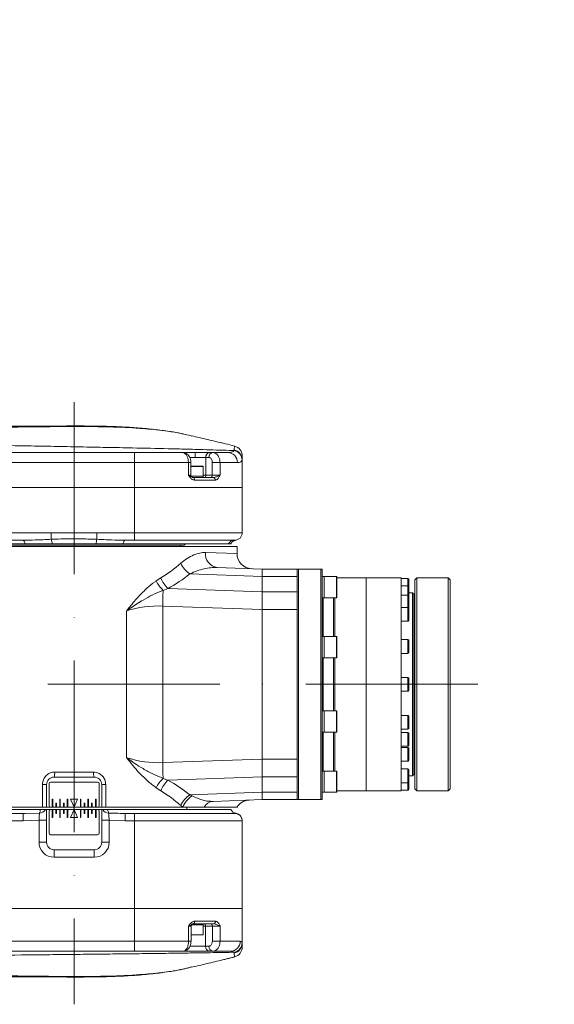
# Model space of a CAD drawing. Header units: millimetres. Extents: x 35469 to 44263, y -24881 to -16268.
# Tile 42 of 231: x 39792 to 40006, y -22164 to -21771. Entities that reach past the tile are written whole.
import ezdxf

# ---------------------------------------------------------------- set-up
doc = ezdxf.new("R2010")
doc.units = ezdxf.units.MM
doc.header["$LTSCALE"] = 0.3175
doc.linetypes.add('ACAD_ISO10W100', pattern=[18, 12, -3, 0, -3])
for name, color, linetype, lineweight in [('1轮廓实线层', 7, 'Continuous', 18), ('7标注层', 4, 'Continuous', 13), ('中心线', 4, 'ACAD_ISO10W100', 20)]:
    doc.layers.add(name, color=color, linetype=linetype, lineweight=lineweight)
doc.styles.add('标准汉字', font='gbenor.shx', dxfattribs={"bigfont": 'gbcbig.shx'})
doc.dimstyles.new('M1：18', dxfattribs={"dimscale": 18, "dimtxt": 3.5, "dimasz": 2.5, "dimexe": 2, "dimexo": 0, "dimgap": 1.5, "dimtad": 1, "dimdec": 1, "dimdsep": 46, "dimtxsty": '标准汉字', "dimcen": 5, "dimdle": 5, "dimclrd": 1, "dimclre": 1, "dimclrt": 256, "dimadec": 4, "dimazin": 2, "dimtfac": 1, "dimtdec": 1, "dimtmove": 0, "dimatfit": 3, "dimfxl": 1, "dimtolj": 1, "dimarcsym": 0})

# ---------------------------------------------------------------- blocks, each defined once
blk = doc.blocks.new('*D47')
at = {"layer": '7标注层', "color": 1, "lineweight": -2, "ltscale": 18, "transparency": 16777216}
blk.add_line((40133.94, -21590.74), (40484.69, -21492.38), dxfattribs=at)
at = {"layer": '7标注层', "color": 1, "transparency": 16777216}
blk.add_solid([(40486.71, -21499.6), (40482.66, -21485.16), (40528.02, -21480.23)], dxfattribs=at)
at = {"layer": 'Defpoints', "color": 0, "transparency": 16777216}
for p in [(40528.02, -21480.23), (38543.98, -22036.57)]:
    blk.add_point(p, dxfattribs=at)
at = {"layer": '7标注层', "transparency": 16777216, "insert": (40227.57, -21503.73), "char_height": 63, "attachment_point": 5, "rotation": 15.664, "style": '标准汉字'}
blk.add_mtext('\\A1;R2060', dxfattribs=at)

msp = doc.modelspace()

# ---------------------------------------------------------------- linework, layer by layer
at = {"layer": '1轮廓实线层', "ltscale": 18}
for p, q in [((39860.261, -21937.289), (39858.32, -21936.858)), ((39860.94, -21937.517), (39860.257, -21937.345)), ((39769.983, -21944.079), (39838.063, -21944.079)), ((39838.063, -21944.079), (39838.063, -21948.079)), ((39838.063, -21944.079), (39857.262, -21944.079)), ((39862.412, -21944.079), (39868.042, -21944.079)), ((39868.042, -21944.079), (39869.277, -21944.079)), ((39869.277, -21944.079), (39875.324, -21944.079)), ((39877.859, -21943.294), (39877.882, -21943.073)), ((39838.063, -21948.079), (39769.983, -21948.079)), ((39859.594, -21948.079), (39838.063, -21948.079)), ((39838.063, -21948.079), (39838.063, -21958.079)), ((39859.594, -21953.079), (39859.594, -21948.079)), ((39859.594, -21948.079), (39860.592, -21948.079)), ((39860.592, -21953.079), (39860.592, -21948.079)), ((39866.527, -21946.079), (39862.305, -21946.079)), ((39866.527, -21946.079), (39866.527, -21953.079)), ((39867.763, -21946.079), (39866.527, -21946.079)), ((39872.201, -21948.079), (39869.098, -21948.079)), ((39869.098, -21953.079), (39869.098, -21948.079)), ((39872.201, -21948.079), (39872.201, -21953.079)), ((39879.146, -21948.079), (39872.201, -21948.079)), ((39881.063, -21946.925), (39881.044, -21947.137)), ((39881.063, -21945.498), (39881.063, -21946.925)), ((39881.063, -21946.925), (39881.063, -21958.079)), ((39860.592, -21949.579), (39865.383, -21949.579)), ((39865.483, -21949.679), (39860.592, -21949.679)), ((39865.483, -21953.579), (39865.483, -21949.679)), ((39859.594, -21953.079), (39860.592, -21953.079)), ((39860.726, -21953.579), (39865.483, -21953.579)), ((39861.521, -21954.079), (39869.59, -21954.079)), ((39870.34, -21955.079), (39862.079, -21955.079)), ((39865.483, -21953.079), (39866.527, -21953.079)), ((39865.483, -21954.079), (39865.483, -21953.579)), ((39866.527, -21953.079), (39869.098, -21953.079)), ((39869.098, -21953.079), (39872.201, -21953.079)), ((39765.438, -21958.079), (39838.063, -21958.079)), ((39838.063, -21958.079), (39881.063, -21958.079)), ((39838.063, -21958.079), (39838.063, -21976.079)), ((39881.063, -21958.079), (39881.063, -21976.079)), ((39793.613, -21979.079), (39765.425, -21979.079)), ((39765.438, -21976.079), (39804.849, -21976.079)), ((39804.849, -21978.695), (39804.849, -21976.079)), ((39823.117, -21976.079), (39838.063, -21976.079)), ((39823.117, -21978.695), (39823.117, -21976.079)), ((39838.063, -21979.079), (39834.353, -21979.079)), ((39838.063, -21979.079), (39838.063, -21976.079)), ((39838.063, -21976.079), (39881.063, -21976.079)), ((39878.063, -21979.079), (39838.063, -21979.079)), ((39878.983, -21981.579), (39748.983, -21981.579)), ((39794.426, -21980.579), (39751.483, -21980.579)), ((39857.883, -21981.079), (39770.083, -21981.079)), ((39805.255, -21980.579), (39794.426, -21980.579)), ((39822.711, -21980.579), (39805.255, -21980.579)), ((39833.54, -21980.579), (39822.711, -21980.579)), ((39875.505, -21980.579), (39833.54, -21980.579)), ((39856.483, -21981.579), (39856.483, -21981.079)), ((39857.883, -21981.079), (39858.383, -21980.579)), ((39876.483, -21980.579), (39875.505, -21980.579)), ((39878.983, -21984.436), (39878.983, -21981.579)), ((39866.413, -21983.957), (39878.983, -21984.436)), ((39871.043, -21989.953), (39888.983, -21990.579)), ((39888.983, -21990.579), (39902.983, -21990.579)), ((39888.983, -21993.508), (39888.983, -21990.579)), ((39902.983, -21990.579), (39903.483, -21990.579)), ((39902.983, -21990.579), (39902.983, -21993.508)), ((39903.483, -22082.579), (39903.483, -21990.579)), ((39903.483, -21990.579), (39912.483, -21990.579)), ((39912.483, -22082.579), (39912.483, -21990.579)), ((39912.483, -21990.579), (39912.983, -21990.579)), ((39912.983, -22082.579), (39912.983, -21990.579)), ((39846.741, -21995.307), (39848.57, -21994.109)), ((39888.983, -21993.502), (39860.199, -21992.496)), ((39902.983, -21993.508), (39888.983, -21993.508)), ((39888.983, -21993.508), (39888.983, -21999.651)), ((39902.983, -21993.508), (39902.983, -21999.651)), ((39913.783, -21993.497), (39912.983, -21993.497)), ((39918.683, -21993.497), (39913.783, -21993.497)), ((39913.783, -21993.497), (39913.783, -22000.252)), ((39913.783, -21993.497), (39913.783, -22001.789)), ((39918.683, -22001.997), (39918.683, -21993.497)), ((39918.783, -21993.597), (39918.783, -22001.897)), ((39930.483, -21994.079), (39918.783, -21994.079)), ((39944.483, -21994.079), (39930.483, -21994.079)), ((39930.483, -21994.079), (39930.483, -22036.579)), ((39944.483, -22036.579), (39944.483, -21994.079)), ((39947.183, -21994.329), (39944.483, -21994.329)), ((39947.183, -21997.336), (39947.183, -21994.329)), ((39947.483, -21997.636), (39947.483, -21994.629)), ((39950.783, -21994.079), (39949.983, -21994.879)), ((39949.983, -22078.279), (39949.983, -21994.879)), ((39963.183, -21994.079), (39950.783, -21994.079)), ((39950.783, -21994.079), (39950.783, -22079.079)), ((39963.983, -21994.879), (39963.183, -21994.079)), ((39963.183, -22079.079), (39963.183, -21994.079)), ((39963.983, -21994.879), (39963.983, -22078.279)), ((39851.466, -21998.35), (39849.47, -21999.072)), ((39851.466, -21998.35), (39888.983, -21999.66)), ((39947.183, -21997.336), (39944.483, -21997.336)), ((39947.183, -22000.986), (39947.183, -21997.336)), ((39947.483, -22001.286), (39947.483, -21997.636)), ((39888.983, -21999.651), (39902.983, -21999.651)), ((39888.983, -22006.722), (39888.983, -21999.651)), ((39902.983, -21999.651), (39902.983, -22006.722)), ((39912.983, -22001.997), (39913.783, -22001.997)), ((39913.383, -22001.997), (39913.383, -22017.497)), ((39913.783, -22000.252), (39913.783, -22001.997)), ((39913.783, -22001.789), (39913.783, -22001.997)), ((39913.783, -22001.997), (39918.683, -22001.997)), ((39917.483, -22017.497), (39917.483, -22001.997)), ((39917.983, -22017.497), (39917.983, -22001.997)), ((39947.183, -22000.986), (39944.483, -22000.986)), ((39947.183, -22005.899), (39947.183, -22000.986)), ((39948.983, -22000.079), (39947.483, -22000.079)), ((39947.483, -22006.186), (39947.483, -22001.286)), ((39949.483, -22000.579), (39948.983, -22000.079)), ((39948.983, -22036.579), (39948.983, -22000.079)), ((39949.483, -22072.579), (39949.483, -22000.579)), ((39849.329, -22005.347), (39849.329, -22067.805)), ((39888.983, -22006.731), (39849.329, -22005.347)), ((39888.983, -22006.722), (39888.983, -22066.437)), ((39902.983, -22006.722), (39888.983, -22006.722)), ((39888.983, -22006.731), (39888.983, -22066.42)), ((39902.983, -22006.722), (39902.983, -22066.437)), ((39947.183, -22005.899), (39944.483, -22005.899)), ((39947.183, -22011.399), (39947.183, -22005.899)), ((39947.483, -22006.193), (39947.483, -22006.186)), ((39947.483, -22011.099), (39947.483, -22006.199)), ((39834.947, -22065.837), (39834.947, -22007.308)), ((39949.983, -22008.079), (39949.483, -22007.579)), ((39944.483, -22011.399), (39947.183, -22011.399)), ((39913.783, -22017.497), (39912.983, -22017.497)), ((39918.683, -22017.497), (39913.783, -22017.497)), ((39913.783, -22017.497), (39913.783, -22025.791)), ((39913.783, -22017.497), (39913.783, -22025.997)), ((39918.683, -22025.997), (39918.683, -22017.497)), ((39918.783, -22017.597), (39918.783, -22025.897)), ((39947.183, -22018.713), (39944.483, -22018.713)), ((39947.183, -22024.213), (39947.183, -22018.713)), ((39947.483, -22023.913), (39947.483, -22019.013)), ((39912.983, -22025.997), (39913.783, -22025.997)), ((39913.383, -22025.997), (39913.383, -22036.579)), ((39913.783, -22025.791), (39913.783, -22025.997)), ((39913.783, -22025.997), (39918.683, -22025.997)), ((39917.483, -22036.579), (39917.483, -22025.997)), ((39917.983, -22047.162), (39917.983, -22025.997)), ((39944.483, -22024.213), (39947.183, -22024.213)), ((39947.183, -22033.829), (39944.483, -22033.829)), ((39947.183, -22039.329), (39947.183, -22033.829)), ((39947.483, -22039.029), (39947.483, -22034.129)), ((39913.383, -22036.579), (39913.383, -22047.162)), ((39917.483, -22047.162), (39917.483, -22036.579)), ((39930.483, -22036.579), (39930.483, -22079.079)), ((39944.483, -22079.079), (39944.483, -22036.579)), ((39948.983, -22073.079), (39948.983, -22036.579)), ((39944.483, -22039.329), (39947.183, -22039.329)), ((39913.783, -22047.162), (39912.983, -22047.162)), ((39918.683, -22047.162), (39913.783, -22047.162)), ((39913.783, -22047.162), (39913.783, -22055.662)), ((39918.683, -22047.373), (39918.683, -22047.162)), ((39918.683, -22055.662), (39918.683, -22047.373)), ((39918.783, -22047.262), (39918.783, -22047.468)), ((39918.783, -22047.468), (39918.783, -22055.562)), ((39947.183, -22048.945), (39944.483, -22048.945)), ((39947.183, -22049.155), (39947.183, -22048.945)), ((39947.183, -22054.445), (39947.183, -22049.155)), ((39947.483, -22054.145), (39947.483, -22049.245)), ((39912.983, -22055.662), (39913.783, -22055.662)), ((39913.383, -22055.662), (39913.383, -22071.162)), ((39913.783, -22055.662), (39918.683, -22055.662)), ((39917.483, -22071.162), (39917.483, -22055.662)), ((39917.983, -22071.162), (39917.983, -22055.662)), ((39944.483, -22054.445), (39947.183, -22054.445)), ((39947.183, -22055.774), (39944.483, -22055.774)), ((39947.183, -22061.274), (39947.183, -22055.774)), ((39947.483, -22060.974), (39947.483, -22056.074)), ((39944.483, -22061.274), (39947.183, -22061.274)), ((39947.183, -22061.76), (39944.483, -22061.76)), ((39947.183, -22062.566), (39947.183, -22061.76)), ((39947.483, -22066.96), (39947.483, -22062.06)), ((39947.183, -22067.26), (39947.183, -22062.566)), ((39949.483, -22065.579), (39949.983, -22065.079)), ((39849.329, -22067.805), (39888.983, -22066.42)), ((39888.983, -22066.42), (39888.983, -22073.483)), ((39888.983, -22066.437), (39902.983, -22066.437)), ((39888.983, -22073.508), (39888.983, -22066.437)), ((39902.983, -22066.437), (39902.983, -22073.508)), ((39944.483, -22067.26), (39947.183, -22067.26)), ((39805.983, -22073.579), (39821.983, -22073.579)), ((39806.222, -22071.579), (39821.744, -22071.579)), ((39888.983, -22073.483), (39851.443, -22074.794)), ((39902.983, -22073.508), (39888.983, -22073.508)), ((39888.983, -22073.508), (39888.983, -22079.651)), ((39902.983, -22073.508), (39902.983, -22079.651)), ((39913.783, -22071.162), (39912.983, -22071.162)), ((39918.683, -22071.162), (39913.783, -22071.162)), ((39913.783, -22071.162), (39913.783, -22079.662)), ((39918.683, -22072.921), (39918.683, -22071.162)), ((39918.683, -22079.662), (39918.683, -22072.921)), ((39918.783, -22071.262), (39918.783, -22072.98)), ((39918.783, -22072.98), (39918.783, -22079.562)), ((39947.183, -22070.323), (39944.483, -22070.323)), ((39947.183, -22072.02), (39947.183, -22070.323)), ((39947.183, -22075.823), (39947.183, -22072.02)), ((39947.483, -22075.523), (39947.483, -22070.623)), ((39947.483, -22073.079), (39948.983, -22073.079)), ((39948.983, -22073.079), (39949.483, -22072.579)), ((39801.371, -22076.579), (39802.983, -22076.579)), ((39801.371, -22085.579), (39801.371, -22076.579)), ((39802.983, -22085.579), (39802.983, -22076.579)), ((39803.983, -22076.204), (39803.983, -22084.954)), ((39823.358, -22075.579), (39804.608, -22075.579)), ((39823.983, -22084.954), (39823.983, -22076.204)), ((39824.983, -22076.579), (39824.983, -22085.579)), ((39826.595, -22076.579), (39824.983, -22076.579)), ((39826.595, -22076.579), (39826.595, -22085.579)), ((39848.548, -22079.029), (39846.741, -22077.844)), ((39849.47, -22074.08), (39851.443, -22074.794)), ((39944.483, -22075.823), (39947.183, -22075.823)), ((39947.183, -22076.079), (39947.183, -22075.823)), ((39947.183, -22078.829), (39947.183, -22076.079)), ((39947.483, -22078.529), (39947.483, -22075.523)), ((39860.173, -22080.655), (39888.983, -22079.649)), ((39860.173, -22080.655), (39861.083, -22081.074)), ((39888.983, -22079.651), (39902.983, -22079.651)), ((39888.983, -22082.579), (39888.983, -22079.651)), ((39902.983, -22079.651), (39902.983, -22082.579)), ((39912.983, -22079.662), (39913.783, -22079.662)), ((39913.783, -22079.662), (39918.683, -22079.662)), ((39918.783, -22079.079), (39930.483, -22079.079)), ((39930.483, -22079.079), (39944.483, -22079.079)), ((39944.483, -22078.829), (39947.183, -22078.829)), ((39949.983, -22078.279), (39950.783, -22079.079)), ((39950.783, -22079.079), (39963.183, -22079.079)), ((39963.183, -22079.079), (39963.983, -22078.279)), ((39801.371, -22085.579), (39765.748, -22085.579)), ((39802.983, -22085.579), (39801.371, -22085.579)), ((39804.608, -22085.579), (39802.983, -22085.579)), ((39804.608, -22085.579), (39805.233, -22085.579)), ((39805.233, -22082.454), (39805.233, -22085.579)), ((39805.483, -22082.454), (39805.233, -22082.454)), ((39805.233, -22085.579), (39805.483, -22085.579)), ((39805.483, -22085.579), (39805.483, -22082.454)), ((39805.483, -22085.579), (39806.733, -22085.579)), ((39806.733, -22084.017), (39806.733, -22085.579)), ((39806.983, -22084.017), (39806.733, -22084.017)), ((39806.733, -22085.579), (39806.983, -22085.579)), ((39806.983, -22085.579), (39806.983, -22084.017)), ((39806.983, -22085.579), (39808.233, -22085.579)), ((39808.233, -22082.454), (39808.233, -22085.579)), ((39808.483, -22082.454), (39808.233, -22082.454)), ((39808.233, -22085.579), (39808.483, -22085.579)), ((39808.483, -22085.579), (39808.483, -22082.454)), ((39808.483, -22085.579), (39809.733, -22085.579)), ((39809.733, -22084.017), (39809.733, -22085.579)), ((39809.983, -22084.017), (39809.733, -22084.017)), ((39809.733, -22085.579), (39809.983, -22085.579)), ((39809.983, -22085.579), (39809.983, -22084.017)), ((39809.983, -22085.579), (39811.233, -22085.579)), ((39811.233, -22082.454), (39811.233, -22085.579)), ((39811.483, -22082.454), (39811.233, -22082.454)), ((39811.233, -22085.579), (39811.483, -22085.579)), ((39811.483, -22085.579), (39811.483, -22082.454)), ((39811.483, -22085.579), (39813.983, -22085.579)), ((39815.358, -22082.454), (39812.608, -22082.454)), ((39812.608, -22082.454), (39813.983, -22085.579)), ((39813.983, -22085.579), (39815.358, -22082.454)), ((39813.983, -22085.579), (39816.483, -22085.579)), ((39816.733, -22082.454), (39816.483, -22082.454)), ((39816.483, -22082.454), (39816.483, -22085.579)), ((39816.483, -22085.579), (39816.733, -22085.579)), ((39816.733, -22085.579), (39816.733, -22082.454)), ((39816.733, -22085.579), (39817.983, -22085.579)), ((39817.983, -22084.017), (39817.983, -22085.579)), ((39818.233, -22084.017), (39817.983, -22084.017)), ((39817.983, -22085.579), (39818.233, -22085.579)), ((39818.233, -22085.579), (39818.233, -22084.017)), ((39818.233, -22085.579), (39819.483, -22085.579)), ((39819.483, -22082.454), (39819.483, -22085.579)), ((39819.733, -22082.454), (39819.483, -22082.454)), ((39819.483, -22085.579), (39819.733, -22085.579)), ((39819.733, -22085.579), (39819.733, -22082.454)), ((39819.733, -22085.579), (39820.983, -22085.579)), ((39820.983, -22084.017), (39820.983, -22085.579)), ((39821.233, -22084.017), (39820.983, -22084.017)), ((39820.983, -22085.579), (39821.233, -22085.579)), ((39821.233, -22085.579), (39821.233, -22084.017)), ((39821.233, -22085.579), (39822.483, -22085.579)), ((39822.733, -22082.454), (39822.483, -22082.454)), ((39822.483, -22082.454), (39822.483, -22085.579)), ((39822.483, -22085.579), (39822.733, -22085.579)), ((39822.733, -22085.579), (39822.733, -22082.454)), ((39822.733, -22085.579), (39823.358, -22085.579)), ((39824.983, -22085.579), (39823.358, -22085.579)), ((39826.595, -22085.579), (39824.983, -22085.579)), ((39857.373, -22085.579), (39826.595, -22085.579)), ((39857.373, -22085.579), (39856.541, -22084.89)), ((39865.851, -22085.579), (39857.373, -22085.579)), ((39858.983, -22086.579), (39858.983, -22085.579)), ((39878.983, -22085.579), (39865.851, -22085.579)), ((39888.983, -22082.579), (39869.424, -22083.262)), ((39902.983, -22082.579), (39888.983, -22082.579)), ((39903.483, -22082.579), (39902.983, -22082.579)), ((39912.483, -22082.579), (39903.483, -22082.579)), ((39912.983, -22082.579), (39912.483, -22082.579)), ((39751.483, -22086.579), (39800.542, -22086.579)), ((39765.425, -22088.079), (39793.613, -22088.079)), ((39793.613, -22088.079), (39794.507, -22088.061)), ((39793.613, -22088.079), (39793.613, -22091.079)), ((39794.507, -22088.061), (39800.175, -22087.943)), ((39800.542, -22086.579), (39802.54, -22086.579)), ((39802.983, -22086.579), (39802.983, -22099.579)), ((39804.608, -22086.579), (39802.983, -22086.579)), ((39803.983, -22087.204), (39803.983, -22095.954)), ((39805.233, -22086.579), (39804.608, -22086.579)), ((39805.483, -22086.579), (39805.233, -22086.579)), ((39805.233, -22086.579), (39805.233, -22089.704)), ((39805.233, -22089.704), (39805.483, -22089.704)), ((39805.483, -22089.704), (39805.483, -22086.579)), ((39806.733, -22086.579), (39805.483, -22086.579)), ((39806.733, -22086.579), (39806.733, -22088.142)), ((39806.983, -22086.579), (39806.733, -22086.579)), ((39806.733, -22088.142), (39806.983, -22088.142)), ((39806.983, -22088.142), (39806.983, -22086.579)), ((39808.233, -22086.579), (39806.983, -22086.579)), ((39808.233, -22086.579), (39808.233, -22089.704)), ((39808.483, -22086.579), (39808.233, -22086.579)), ((39808.233, -22089.704), (39808.483, -22089.704)), ((39808.483, -22089.704), (39808.483, -22086.579)), ((39809.733, -22086.579), (39808.483, -22086.579)), ((39809.733, -22086.579), (39809.733, -22088.142)), ((39809.983, -22086.579), (39809.733, -22086.579)), ((39809.733, -22088.142), (39809.983, -22088.142)), ((39809.983, -22088.142), (39809.983, -22086.579)), ((39811.233, -22086.579), (39809.983, -22086.579)), ((39811.233, -22086.579), (39811.233, -22089.704)), ((39811.483, -22086.579), (39811.233, -22086.579)), ((39811.233, -22089.704), (39811.483, -22089.704)), ((39811.483, -22089.704), (39811.483, -22086.579)), ((39813.983, -22086.579), (39811.483, -22086.579)), ((39813.983, -22086.579), (39812.608, -22089.704)), ((39812.608, -22089.704), (39815.358, -22089.704)), ((39815.358, -22089.704), (39813.983, -22086.579)), ((39816.483, -22086.579), (39813.983, -22086.579)), ((39816.483, -22086.579), (39816.483, -22089.704)), ((39816.733, -22086.579), (39816.483, -22086.579)), ((39816.483, -22089.704), (39816.733, -22089.704)), ((39816.733, -22089.704), (39816.733, -22086.579)), ((39817.983, -22086.579), (39816.733, -22086.579)), ((39817.983, -22086.579), (39817.983, -22088.142)), ((39818.233, -22086.579), (39817.983, -22086.579)), ((39817.983, -22088.142), (39818.233, -22088.142)), ((39818.233, -22088.142), (39818.233, -22086.579)), ((39819.483, -22086.579), (39818.233, -22086.579)), ((39819.483, -22086.579), (39819.483, -22089.704)), ((39819.733, -22086.579), (39819.483, -22086.579)), ((39819.483, -22089.704), (39819.733, -22089.704)), ((39819.733, -22089.704), (39819.733, -22086.579)), ((39820.983, -22086.579), (39819.733, -22086.579)), ((39820.983, -22086.579), (39820.983, -22088.142)), ((39821.233, -22086.579), (39820.983, -22086.579)), ((39820.983, -22088.142), (39821.233, -22088.142)), ((39821.233, -22088.142), (39821.233, -22086.579)), ((39822.483, -22086.579), (39821.233, -22086.579)), ((39822.483, -22086.579), (39822.483, -22089.704)), ((39822.733, -22086.579), (39822.483, -22086.579)), ((39822.483, -22089.704), (39822.733, -22089.704)), ((39822.733, -22089.704), (39822.733, -22086.579)), ((39823.358, -22086.579), (39822.733, -22086.579)), ((39824.983, -22086.579), (39823.358, -22086.579)), ((39823.983, -22095.954), (39823.983, -22087.204)), ((39824.983, -22099.579), (39824.983, -22086.579)), ((39825.425, -22086.579), (39827.424, -22086.579)), ((39827.424, -22086.579), (39876.483, -22086.579)), ((39833.798, -22088.068), (39834.353, -22088.079)), ((39834.353, -22088.079), (39834.353, -22091.079)), ((39834.353, -22088.079), (39838.063, -22088.079)), ((39838.063, -22088.079), (39838.063, -22091.079)), ((39838.063, -22088.079), (39878.063, -22088.079)), ((39793.613, -22091.079), (39765.438, -22091.079)), ((39799.983, -22090.832), (39793.613, -22091.079)), ((39802.983, -22090.832), (39799.983, -22090.832)), ((39799.983, -22099.579), (39799.983, -22090.832)), ((39824.983, -22090.832), (39827.983, -22090.832)), ((39827.983, -22090.832), (39827.983, -22099.579)), ((39834.353, -22091.079), (39827.983, -22090.832)), ((39838.063, -22091.079), (39834.353, -22091.079)), ((39838.063, -22126.079), (39838.063, -22091.079)), ((39881.063, -22091.079), (39838.063, -22091.079)), ((39881.063, -22126.079), (39881.063, -22091.079)), ((39804.608, -22096.579), (39823.358, -22096.579)), ((39802.983, -22099.579), (39799.983, -22099.579)), ((39824.983, -22099.579), (39827.983, -22099.579)), ((39805.983, -22102.579), (39821.983, -22102.579)), ((39805.983, -22102.579), (39805.983, -22105.579)), ((39821.983, -22102.579), (39821.983, -22105.579)), ((39821.983, -22105.579), (39805.983, -22105.579)), ((39838.063, -22126.079), (39765.438, -22126.079)), ((39838.063, -22139.079), (39838.063, -22126.079)), ((39881.063, -22126.079), (39838.063, -22126.079)), ((39881.063, -22139.924), (39881.063, -22126.079)), ((39865.483, -22132.579), (39860.772, -22132.579)), ((39869.625, -22132.079), (39861.566, -22132.079)), ((39862.125, -22131.079), (39870.377, -22131.079)), ((39865.483, -22132.579), (39865.483, -22132.079)), ((39865.483, -22136.479), (39865.483, -22132.579)), ((39859.642, -22139.079), (39859.642, -22133.079)), ((39860.638, -22133.079), (39859.642, -22133.079)), ((39860.638, -22139.079), (39860.638, -22133.079)), ((39860.638, -22136.479), (39865.483, -22136.479)), ((39865.383, -22136.579), (39860.638, -22136.579)), ((39866.476, -22133.079), (39865.483, -22133.079)), ((39866.476, -22141.079), (39866.476, -22133.079)), ((39869.147, -22133.079), (39866.476, -22133.079)), ((39872.234, -22133.079), (39869.147, -22133.079)), ((39869.147, -22139.079), (39869.147, -22133.079)), ((39872.234, -22133.079), (39872.234, -22139.079)), ((39769.983, -22139.079), (39838.063, -22139.079)), ((39838.063, -22139.079), (39859.642, -22139.079)), ((39838.063, -22143.079), (39838.063, -22139.079)), ((39860.638, -22139.079), (39859.642, -22139.079)), ((39869.147, -22139.079), (39872.234, -22139.079)), ((39872.234, -22139.079), (39880.258, -22139.079)), ((39881.031, -22139.64), (39881.063, -22139.924)), ((39881.063, -22139.924), (39881.063, -22141.36)), ((39838.063, -22143.079), (39769.983, -22143.079)), ((39857.285, -22143.079), (39838.063, -22143.079)), ((39867.974, -22143.079), (39857.251, -22143.079)), ((39860.182, -22141.079), (39866.476, -22141.079)), ((39866.476, -22141.079), (39867.795, -22141.079)), ((39869.293, -22143.079), (39867.974, -22143.079)), ((39876.333, -22143.079), (39869.293, -22143.079)), ((39877.882, -22143.776), (39877.845, -22143.48)), ((39860.328, -22149.477), (39860.956, -22149.321))]:
    msp.add_line(p, q, dxfattribs=at)
at = {"layer": '1轮廓实线层', "lineweight": 20, "ltscale": 18}
for points in [[(39862.079, -21955.079), (39862.068, -21954.884), (39862.037, -21954.697), (39861.985, -21954.524), (39861.915, -21954.372), (39861.831, -21954.248), (39861.734, -21954.156), (39861.629, -21954.099), (39861.521, -21954.079)], [(39793.613, -21979.079), (39793.735, -21979.105), (39793.856, -21979.182), (39793.972, -21979.308), (39794.082, -21979.481), (39794.184, -21979.699), (39794.277, -21979.958), (39794.358, -21980.253), (39794.426, -21980.579)], [(39833.54, -21980.579), (39833.608, -21980.253), (39833.689, -21979.958), (39833.782, -21979.699), (39833.884, -21979.481), (39833.994, -21979.308), (39834.11, -21979.182), (39834.23, -21979.105), (39834.353, -21979.079)], [(39862.125, -22131.079), (39862.115, -22131.275), (39862.083, -22131.462), (39862.031, -22131.635), (39861.962, -22131.787), (39861.877, -22131.911), (39861.78, -22132.003), (39861.675, -22132.06), (39861.566, -22132.079)]]:
    msp.add_lwpolyline(points, dxfattribs=at)
for centre, radius, start, end in [((39871.698, -21945.581), 9.406, 170.81515, 183.03824), ((39868.324, -21945.866), 1.809, 98.95006, 186.76722), ((39869.559, -21945.866), 1.809, 98.95006, 186.76722), ((39875.233, -21947.992), 3.914, 358.72374, 88.66418), ((39877.071, -21947.189), 3.974, 0.74468, 78.56208), ((39877.111, -21946.949), 3.952, 0.34446, 78.74783), ((39877.063, -21945.409), 4, 0.12917, 75.33346), ((39865.383, -21949.679), 0.1, 0, 90), ((39861.592, -21953.079), 1, 180, 237.71788), ((39865.629, -21953.186), 0.904, 278.95006, 6.76722), ((39868.2, -21953.186), 0.904, 278.95006, 6.76722), ((39869.444, -21954.97), 0.903, 353.05565, 80.73101), ((39796.167, -21981.553), 9.14, 6.11123, 18.21999), ((39831.799, -21981.553), 9.14, 161.78001, 173.88877), ((39878.072, -21982.025), 2.945, 90.17358, 150.61162), ((39878.063, -21976.079), 3, 270, 0), ((39871.858, -21984.538), 5.476, 173.91122, 261.43802), ((39884.983, -21984.436), 6, 179.93412, 268), ((39865.794, -21984.022), 10.155, 204.64296, 236.56407), ((39858.358, -21989.756), 12.875, 205.53812, 226.3459), ((39859.231, -21989.936), 11.449, 201.38038, 227.2987), ((39913.383, -21993.179), 0.4, 180, 232.46058), ((39918.683, -21993.597), 0.1, 0, 90), ((39947.183, -21994.629), 0.3, 360, 90), ((39618.046, -21996.992), 231.434, 357.93131, 359.4852), ((39947.183, -21997.636), 0.3, 0, 90), ((39918.683, -22001.897), 0.1, 270, 0), ((39947.183, -22001.286), 0.3, 0, 90), ((39947.183, -22006.199), 0.3, 0, 90), ((39947.183, -22011.099), 0.3, 270, 0), ((39918.683, -22017.597), 0.1, 0, 90), ((39947.183, -22019.013), 0.3, 0, 90), ((39918.683, -22025.897), 0.1, 270, 0), ((39947.183, -22023.913), 0.3, 270, 0), ((39947.183, -22034.129), 0.3, 0, 90), ((39947.183, -22039.029), 0.3, 270, 0), ((39918.683, -22047.262), 0.1, 0, 90), ((39947.183, -22049.245), 0.3, 0, 90), ((39947.183, -22054.145), 0.3, 270, 0), ((39918.683, -22055.562), 0.1, 270, 0), ((39947.183, -22056.074), 0.3, 0, 90), ((39947.183, -22060.974), 0.3, 270, 0), ((39947.183, -22062.06), 0.3, 360, 90), ((39618.046, -22076.159), 231.434, 0.5148, 2.06869), ((39947.183, -22066.96), 0.3, 270, 0), ((39805.983, -22076.579), 3, 90, 180), ((39801.855, -22072.072), 4.394, 339.94201, 6.43989), ((39826.111, -22072.072), 4.394, 173.56011, 200.05799), ((39821.983, -22076.579), 3, 0, 90), ((39918.683, -22071.262), 0.1, 0, 90), ((39947.183, -22070.623), 0.3, 360, 90), ((39804.608, -22076.204), 0.625, 90, 180), ((39823.358, -22076.204), 0.625, 0, 90), ((39858.358, -22083.395), 12.875, 133.6541, 154.46188), ((39859.22, -22083.217), 11.464, 132.71808, 158.57393), ((39947.183, -22075.523), 0.3, 270, 0), ((39865.778, -22089.137), 10.167, 123.45348, 155.30416), ((39866.285, -22089.138), 9.596, 122.82682, 158.23494), ((39913.383, -22079.979), 0.4, 127.53932, 180), ((39918.683, -22079.562), 0.1, 270, 0), ((39947.183, -22078.529), 0.3, 270, 0), ((39804.608, -22084.954), 0.625, 180, 270), ((39823.358, -22084.954), 0.625, 270, 0), ((39869.751, -22087.68), 4.429, 94.23489, 151.69586), ((39884.074, -22088.755), 6, 92.05031, 148.87492), ((39800.011, -22084.926), 3.022, 273.11007, 326.82235), ((39797.012, -22086.362), 3.536, 333.43931, 356.47478), ((39804.608, -22087.204), 0.625, 90, 180), ((39823.358, -22087.204), 0.625, 0, 90), ((39827.955, -22084.926), 3.022, 213.17765, 266.88993), ((39830.954, -22086.362), 3.536, 183.52522, 206.56069), ((39879.081, -22085.079), 3, 210, 259.80209), ((39878.063, -22091.079), 3, 0, 90), ((39878.063, -22090.992), 3, 359.99836, 80.5544), ((39804.608, -22095.954), 0.625, 180, 270), ((39823.358, -22095.954), 0.625, 270, 360), ((39805.983, -22099.579), 6, 180, 270), ((39805.983, -22099.579), 3, 180, 270), ((39821.983, -22099.579), 3, 270, 0), ((39821.983, -22099.579), 6, 270, 0), ((39861.638, -22133.079), 1, 122.42474, 180), ((39865.581, -22132.97), 0.902, 353.01033, 80.64835), ((39868.252, -22132.97), 0.902, 353.01033, 80.64835), ((39869.481, -22131.188), 0.903, 279.22886, 6.92226), ((39865.383, -22136.479), 0.1, 270, 0), ((39876.295, -22139.117), 3.963, 270.54643, 0.5362), ((39877.05, -22139.579), 3.981, 281.51209, 359.12153), ((39877.111, -22139.9), 3.952, 281.25217, 359.65554), ((39868.267, -22141.299), 1.804, 173.01033, 260.64835), ((39869.586, -22141.299), 1.804, 173.01033, 260.64835), ((39877.063, -22141.44), 4, 284.41313, 359.88562)]:
    msp.add_arc(centre, radius, start, end, dxfattribs=at)
at = {"layer": '1轮廓实线层', "ltscale": 18}
for centre, major_axis, ratio, start_param, end_param in [((39813.983, -21931.431), (-23.322, 67.97), 0.8926315, 3.3356962, 3.4889237), ((39813.687, -21935.672), (-51.502, 52.408), 0.9325449, 2.8910935, 3.0443209), ((39851.074, -22065.383), (-10.846, 59.408), 0.821592, 6.0994404, 6.3929356), ((39851.074, -22007.622), (10.729, 59.574), 0.8197474, 3.0294495, 3.3229447), ((39813.687, -22137.635), (50.641, 53.364), 0.9325449, 0.0802903, 0.2334269), ((39813.983, -22141.87), (22.909, 68.274), 0.8909561, 5.9295435, 6.0826801)]:
    msp.add_ellipse(centre, major_axis=major_axis, ratio=ratio, start_param=start_param, end_param=end_param, dxfattribs=at)
for points, knots in [([(39860.257, -21937.345), (39859.424, -21937.127), (39855.813, -21936.184), (39849.146, -21935.25), (39839.327, -21934.273), (39828.199, -21933.801), (39816.962, -21933.694), (39806.661, -21933.745), (39797.468, -21933.842), (39787.009, -21933.961), (39775.305, -21934.024), (39762.423, -21934.055), (39747.253, -21934.14), (39729.822, -21934.36), (39710.256, -21934.785), (39690.816, -21935.438), (39671.489, -21936.408), (39652.186, -21937.803), (39636.06, -21939.53), (39623.125, -21941.391), (39613.337, -21943.13), (39603.596, -21945.22), (39597.187, -21947.004), (39593.983, -21947.895)], [0, 0, 0, 0, 3066.4660826, 13300.9164949, 23537.4544721, 37101.2265247, 50661.3503027, 59993.2140572, 69338.660441, 78671.1993514, 91229.6586928, 103804.0690991, 116374.8888033, 135508.5653034, 154644.9028274, 173492.0033011, 192339.1268794, 211236.5477608, 230131.3262095, 239819.3025725, 249506.6030846, 259247.952998, 268988.4332894, 268988.4332894, 268988.4332894, 268988.4332894]), ([(39857.467, -21936.668), (39857.239, -21936.617), (39855.207, -21936.16), (39851.148, -21935.528), (39845.093, -21934.724), (39838.492, -21934.141), (39831.48, -21933.753), (39824.313, -21933.552), (39817.449, -21933.489), (39811.097, -21933.498), (39805.325, -21933.532), (39799.647, -21933.563), (39793.806, -21933.591), (39787.572, -21933.62), (39780.904, -21933.649), (39773.728, -21933.681), (39766.192, -21933.717), (39761.032, -21933.747), (39758.458, -21933.761)], [0, 0, 0, 0, 1597.2630532, 14249.4470957, 28098.421655, 43310.6049998, 59106.5532035, 75087.1769727, 90536.3196872, 103512.4052729, 115447.0933152, 126635.3663692, 138456.5854819, 150902.9507248, 164103.9740701, 178220.3941487, 193473.1591382, 208655.2943732, 208655.2943732, 208655.2943732, 208655.2943732]), ([(39878.078, -21941.54), (39878.047, -21941.532), (39876.758, -21941.198), (39874.926, -21940.746), (39872.347, -21940.112), (39870.09, -21939.568), (39867.228, -21938.889), (39864.118, -21938.167), (39861.976, -21937.662), (39860.963, -21937.423)], [0, 0, 0, 0, 477.1102203, 19929.3464111, 28496.4582789, 41036.1147093, 57595.6624999, 76987.8208848, 94362.711855, 94362.711855, 94362.711855, 94362.711855]), ([(39713.587, -21940.771), (39720.4, -21940.758), (39734.03, -21940.733), (39754.522, -21940.87), (39775.031, -21941.13), (39792.21, -21941.398), (39806.016, -21941.636), (39816.495, -21941.837), (39826.924, -21942.042), (39838.673, -21942.276), (39849.267, -21942.503), (39858.659, -21942.736), (39865.101, -21942.91), (39870.866, -21943.08), (39874.988, -21943.208), (39877.185, -21943.274), (39877.859, -21943.294)], [0, 0, 0, 0, 22106.9754338, 44225.3764702, 66378.7285707, 88483.6461064, 99824.3110138, 111162.8443901, 122614.8205968, 134067.4938296, 150190.7992463, 158325.8645578, 166457.5023978, 172949.7313753, 179505.0509737, 182407.7887527, 182407.7887527, 182407.7887527, 182407.7887527]), ([(39855.72, -21944.079), (39856.241, -21944.075), (39857.077, -21944.069), (39858.505, -21944.059), (39859.753, -21944.063), (39861.07, -21944.074), (39861.961, -21944.078), (39862.412, -21944.079)], [0, 0, 0, 0, 20074.3568828, 32241.8246482, 44697.4134786, 56750.6084994, 69096.7864526, 69096.7864526, 69096.7864526, 69096.7864526]), ([(39859.594, -21948.079), (39859.587, -21947.861), (39859.575, -21947.417), (39859.476, -21946.773), (39859.319, -21946.161), (39859.106, -21945.607), (39858.84, -21945.116), (39858.533, -21944.708), (39858.187, -21944.39), (39857.851, -21944.197), (39857.54, -21944.096), (39857.355, -21944.085), (39857.262, -21944.079)], [0, 0, 0, 0, 13888.240441, 28171.827395, 42021.3927948, 56260.6807283, 70154.8426771, 84438.9122125, 98501.4194993, 112964.9099809, 123066.6144441, 133312.6786759, 133312.6786759, 133312.6786759, 133312.6786759]), ([(39860.59, -21948.082), (39860.59, -21948.069), (39860.615, -21947.678), (39860.483, -21946.886), (39860.102, -21945.851), (39859.489, -21945.011), (39858.734, -21944.433), (39857.964, -21944.104), (39857.461, -21944.117), (39857.265, -21944.122)], [0, 0, 0, 0, 587.1419679, 18511.6936462, 37141.2391146, 53594.6595692, 69276.9194555, 84496.2625081, 94266.1330964, 94266.1330964, 94266.1330964, 94266.1330964]), ([(39869.277, -21944.079), (39869.613, -21944.125), (39870.286, -21944.217), (39871.175, -21944.933), (39871.832, -21945.98), (39872.158, -21947.098), (39872.189, -21947.814), (39872.201, -21948.079)], [0, 0, 0, 0, 15145.2169891, 30360.1668814, 45476.4109739, 60336.0705049, 69114.1164232, 69114.1164232, 69114.1164232, 69114.1164232]), ([(39875.324, -21944.079), (39875.894, -21944.053), (39877.046, -21944), (39877.586, -21943.531), (39877.859, -21943.294)], [0, 0, 0, 0, 16119.8561551, 32604.8023009, 32604.8023009, 32604.8023009, 32604.8023009]), ([(39877.882, -21943.073), (39877.889, -21942.887), (39877.914, -21942.18), (39877.965, -21941.56), (39878.031, -21941.61), (39878.055, -21941.629)], [0, 0, 0, 0, 8004.7349252, 30533.243789, 43959.2019367, 43959.2019367, 43959.2019367, 43959.2019367]), ([(39862.305, -21946.079), (39861.609, -21946.071), (39860.845, -21946.061), (39860.184, -21946.063), (39860.125, -21946.063)], [0, 0, 0, 0, 29645.1682699, 32583.4951158, 32583.4951158, 32583.4951158, 32583.4951158]), ([(39869.098, -21948.079), (39869.093, -21947.947), (39869.079, -21947.588), (39868.929, -21947.028), (39868.627, -21946.505), (39868.221, -21946.148), (39867.915, -21946.102), (39867.763, -21946.079)], [0, 0, 0, 0, 8704.027506, 23466.5695149, 38556.2173069, 53830.9306319, 69099.2036502, 69099.2036502, 69099.2036502, 69099.2036502]), ([(39881.044, -21947.137), (39880.926, -21947.416), (39880.685, -21947.982), (39879.663, -21948.047), (39879.146, -21948.079)], [0, 0, 0, 0, 16084.3767078, 32590.769113, 32590.769113, 32590.769113, 32590.769113]), ([(39859.594, -21953.079), (39859.596, -21953.08), (39859.721, -21953.131), (39859.953, -21953.23), (39860.452, -21953.471), (39860.754, -21953.738), (39861.019, -21953.891), (39861.063, -21953.917)], [0, 0, 0, 0, 264.0062297, 12997.386461, 25208.4635508, 61670.077262, 69019.0050531, 69019.0050531, 69019.0050531, 69019.0050531]), ([(39862.079, -21955.079), (39861.863, -21955.055), (39861.416, -21955.004), (39860.664, -21954.543), (39860.151, -21953.933), (39859.788, -21953.385), (39859.66, -21953.184), (39859.595, -21953.082), (39859.594, -21953.079)], [0, 0, 0, 0, 17460.4736556, 36032.0860302, 66008.2945709, 74325.9041718, 82647.0742738, 82847.97217, 82847.97217, 82847.97217, 82847.97217]), ([(39861.063, -21953.917), (39861.119, -21953.955), (39861.252, -21954.047), (39861.421, -21954.067), (39861.521, -21954.079)], [0, 0, 0, 0, 13500.3767586, 32545.403712, 32545.403712, 32545.403712, 32545.403712]), ([(39869.59, -21954.079), (39869.727, -21954.065), (39870.036, -21954.034), (39870.72, -21953.759), (39871.388, -21953.473), (39871.921, -21953.23), (39872.111, -21953.131), (39872.199, -21953.08), (39872.201, -21953.079)], [0, 0, 0, 0, 12131.9516064, 27348.5932331, 60177.320652, 71171.7358867, 82636.414111, 82874.1158381, 82874.1158381, 82874.1158381, 82874.1158381]), ([(39872.201, -21953.079), (39872.2, -21953.082), (39872.154, -21953.184), (39872.064, -21953.385), (39871.805, -21953.933), (39871.431, -21954.543), (39870.863, -21955.004), (39870.511, -21955.055), (39870.34, -21955.079)], [0, 0, 0, 0, 200.9741197, 8525.301391, 16846.0668103, 46833.6487473, 65412.3074535, 82879.405859, 82879.405859, 82879.405859, 82879.405859]), ([(39793.613, -21979.079), (39795.226, -21979.057), (39798.958, -21979.005), (39802.716, -21978.807), (39804.849, -21978.695)], [0, 0, 0, 0, 13990.376387, 32362.5091155, 32362.5091155, 32362.5091155, 32362.5091155]), ([(39804.849, -21976.079), (39805.849, -21976.087), (39810.849, -21976.128), (39816.939, -21976.133), (39822.028, -21976.089), (39823.117, -21976.079)], [0, 0, 0, 0, 7162.5023673, 35813.7313944, 43614.2405925, 43614.2405925, 43614.2405925, 43614.2405925]), ([(39804.849, -21978.695), (39806.133, -21978.651), (39809.809, -21978.527), (39815.913, -21978.505), (39820.712, -21978.631), (39823.117, -21978.695)], [0, 0, 0, 0, 9209.6658119, 26366.9526241, 43600.6525391, 43600.6525391, 43600.6525391, 43600.6525391]), ([(39823.117, -21978.695), (39825.067, -21978.797), (39828.825, -21978.995), (39832.557, -21979.052), (39834.353, -21979.079)], [0, 0, 0, 0, 16803.0436962, 32382.4227148, 32382.4227148, 32382.4227148, 32382.4227148]), ([(39876.475, -21980.635), (39876.545, -21980.498), (39876.707, -21980.178), (39877.072, -21979.789), (39877.473, -21979.477), (39877.803, -21979.297), (39878.03, -21979.2), (39878.208, -21979.137), (39878.347, -21979.099), (39878.444, -21979.077), (39878.455, -21979.076), (39878.461, -21979.075)], [0, 0, 0, 0, 8739.8064063, 20372.0806784, 30433.3558489, 38864.6496439, 45804.6028415, 54198.7959205, 68216.4874574, 89446.0310431, 118914.6695274, 118914.6695274, 118914.6695274, 118914.6695274]), ([(39856.564, -21988.256), (39857.405, -21987.587), (39859.109, -21986.231), (39861.668, -21984.913), (39864.146, -21984.056), (39865.651, -21983.99), (39866.413, -21983.957)], [0, 0, 0, 0, 14630.1476739, 29630.6914366, 43339.3938823, 57402.2199295, 57402.2199295, 57402.2199295, 57402.2199295]), ([(39871.043, -21989.953), (39870.207, -21989.962), (39868.522, -21989.982), (39865.832, -21990.474), (39863.034, -21991.249), (39861.148, -21992.079), (39860.199, -21992.496)], [0, 0, 0, 0, 13790.8364371, 27785.7231561, 42485.2111361, 57376.4325809, 57376.4325809, 57376.4325809, 57376.4325809]), ([(39834.947, -22007.308), (39834.954, -22007.3), (39835.366, -22006.753), (39836.982, -22004.657), (39839.625, -22001.553), (39843.017, -21998.212), (39845.322, -21996.318), (39846.584, -21995.419), (39846.741, -21995.307)], [0, 0, 0, 0, 147.8871341, 9703.4817624, 37564.1534549, 58391.7735637, 79203.482675, 82164.5046184, 82164.5046184, 82164.5046184, 82164.5046184]), ([(39849.47, -21999.072), (39849.296, -21999.14), (39847.852, -21999.701), (39845.17, -22000.909), (39841.024, -22003.151), (39837.644, -22005.335), (39835.51, -22006.887), (39834.957, -22007.301), (39834.947, -22007.308)], [0, 0, 0, 0, 2803.0972006, 23163.764333, 43532.5346452, 72053.5682353, 82002.4439633, 82177.7528041, 82177.7528041, 82177.7528041, 82177.7528041]), ([(39834.947, -22065.837), (39834.957, -22065.844), (39837.063, -22067.424), (39840.5, -22069.714), (39845.409, -22072.389), (39848.114, -22073.515), (39849.47, -22074.08)], [0, 0, 0, 0, 120.8337303, 26587.9959382, 41562.7211195, 56634.1118203, 56634.1118203, 56634.1118203, 56634.1118203]), ([(39846.741, -22077.844), (39845.577, -22076.961), (39843.231, -22075.179), (39839.232, -22071.208), (39836.546, -22067.961), (39834.954, -22065.845), (39834.947, -22065.837)], [0, 0, 0, 0, 15266.7656262, 30778.6814057, 56513.8797245, 56615.804754, 56615.804754, 56615.804754, 56615.804754]), ([(39801.371, -22076.579), (39801.392, -22076.23), (39801.448, -22075.318), (39802.009, -22073.916), (39803.104, -22072.629), (39804.566, -22071.75), (39805.671, -22071.636), (39806.222, -22071.579)], [0, 0, 0, 0, 9146.1227097, 23876.2494759, 38610.8621371, 53174.9654013, 67648.3250939, 67648.3250939, 67648.3250939, 67648.3250939]), ([(39821.744, -22071.579), (39822.123, -22071.607), (39823.05, -22071.673), (39824.424, -22072.302), (39825.628, -22073.439), (39826.439, -22074.92), (39826.543, -22076.025), (39826.595, -22076.579)], [0, 0, 0, 0, 9987.2383279, 24469.7829809, 38856.3845922, 53235.1601054, 67707.4876493, 67707.4876493, 67707.4876493, 67707.4876493]), ([(39861.083, -22081.074), (39861.839, -22081.412), (39863.366, -22082.095), (39865.369, -22082.857), (39867.36, -22083.262), (39868.732, -22083.262), (39869.424, -22083.262)], [0, 0, 0, 0, 14587.0944008, 29462.8070151, 42908.5190113, 56562.48965, 56562.48965, 56562.48965, 56562.48965]), ([(39799.983, -22090.832), (39800.005, -22090.49), (39800.05, -22089.806), (39800.11, -22088.901), (39800.154, -22088.254), (39800.169, -22088.037), (39800.175, -22087.943)], [0, 0, 0, 0, 15066.6203831, 30135.0557951, 45148.1152488, 56422.7076355, 56422.7076355, 56422.7076355, 56422.7076355]), ([(39802.54, -22086.579), (39802.573, -22086.579), (39802.768, -22086.579), (39802.885, -22086.579), (39802.983, -22086.579)], [0, 0, 0, 0, 5416.0110375, 31841.7736309, 31841.7736309, 31841.7736309, 31841.7736309]), ([(39824.983, -22086.579), (39825.081, -22086.579), (39825.198, -22086.579), (39825.392, -22086.579), (39825.425, -22086.579)], [0, 0, 0, 0, 26440.3420468, 31859.3411714, 31859.3411714, 31859.3411714, 31859.3411714]), ([(39827.791, -22087.943), (39827.797, -22087.943), (39829.804, -22088.011), (39831.804, -22088.04), (39833.798, -22088.068)], [0, 0, 0, 0, 95.6292764, 31852.1751562, 31852.1751562, 31852.1751562, 31852.1751562]), ([(39827.791, -22087.943), (39827.8, -22088.074), (39827.817, -22088.335), (39827.868, -22089.091), (39827.926, -22089.956), (39827.965, -22090.563), (39827.983, -22090.832)], [0, 0, 0, 0, 14832.3430829, 29661.0421781, 44582.1931034, 56464.8838878, 56464.8838878, 56464.8838878, 56464.8838878]), ([(39878.124, -22088.074), (39878.408, -22088.05), (39878.707, -22088.025), (39878.556, -22088.037), (39878.548, -22088.038)], [0, 0, 0, 0, 30214.1694412, 31896.6024584, 31896.6024584, 31896.6024584, 31896.6024584]), ([(39859.642, -22133.079), (39859.644, -22133.077), (39859.708, -22132.975), (39859.836, -22132.773), (39860.199, -22132.226), (39860.712, -22131.615), (39861.463, -22131.155), (39861.909, -22131.104), (39862.125, -22131.079)], [0, 0, 0, 0, 195.4721377, 8291.9078845, 16384.8792905, 45551.5041048, 63621.5428687, 80610.4520398, 80610.4520398, 80610.4520398, 80610.4520398]), ([(39861.173, -22132.204), (39861.108, -22132.242), (39860.822, -22132.407), (39860.499, -22132.688), (39860.001, -22132.929), (39859.77, -22133.028), (39859.645, -22133.078), (39859.642, -22133.079)], [0, 0, 0, 0, 10096.212299, 43857.0190513, 55163.5897678, 66953.7752681, 67198.2258668, 67198.2258668, 67198.2258668, 67198.2258668]), ([(39861.566, -22132.079), (39861.466, -22132.09), (39861.322, -22132.105), (39861.208, -22132.181), (39861.173, -22132.204)], [0, 0, 0, 0, 21913.669606, 31666.0660844, 31666.0660844, 31666.0660844, 31666.0660844]), ([(39872.234, -22133.079), (39872.233, -22133.078), (39872.144, -22133.028), (39871.955, -22132.929), (39871.422, -22132.686), (39870.755, -22132.4), (39870.071, -22132.125), (39869.762, -22132.094), (39869.625, -22132.079)], [0, 0, 0, 0, 231.2774735, 11386.1051945, 22083.3795041, 54024.8602411, 68830.2488021, 80634.3158192, 80634.3158192, 80634.3158192, 80634.3158192]), ([(39870.377, -22131.079), (39870.547, -22131.104), (39870.899, -22131.155), (39871.466, -22131.615), (39871.839, -22132.226), (39872.098, -22132.773), (39872.188, -22132.975), (39872.233, -22133.077), (39872.234, -22133.079)], [0, 0, 0, 0, 16994.3298491, 35070.1342487, 64246.0653039, 72341.6189471, 80440.6380363, 80636.1725436, 80636.1725436, 80636.1725436, 80636.1725436]), ([(39593.983, -22138.953), (39597.331, -22139.883), (39604.028, -22141.741), (39614.254, -22143.903), (39624.574, -22145.692), (39637.712, -22147.514), (39653.661, -22149.165), (39672.44, -22150.494), (39691.275, -22151.427), (39710.33, -22152.065), (39729.581, -22152.483), (39746.904, -22152.706), (39762.102, -22152.792), (39775.147, -22152.824), (39786.848, -22152.887), (39797.145, -22153.003), (39806.031, -22153.098), (39816.305, -22153.155), (39827.766, -22153.064), (39839.12, -22152.591), (39848.955, -22151.621), (39855.65, -22150.69), (39859.349, -22149.731), (39860.328, -22149.477)], [0, 0, 0, 0, 9792.5213027, 19586.0521588, 29448.5407687, 39311.7907216, 56964.8209391, 74619.9167419, 92327.4684835, 110034.9775912, 128223.230686, 146409.0947026, 158657.1749528, 170908.7625611, 183144.4847018, 191814.880963, 200496.2915101, 209165.5874543, 222680.8239213, 236200.5139653, 245835.9027241, 255469.4715035, 258937.2060999, 258937.2060999, 258937.2060999, 258937.2060999]), ([(39857.285, -22143.079), (39857.417, -22143.068), (39857.685, -22143.046), (39858.075, -22142.866), (39858.446, -22142.579), (39858.781, -22142.19), (39859.075, -22141.706), (39859.312, -22141.153), (39859.491, -22140.537), (39859.589, -22139.974), (39859.635, -22139.482), (39859.64, -22139.214), (39859.642, -22139.079)], [0, 0, 0, 0, 13949.6064225, 28313.0521987, 42320.0410465, 56749.0819315, 70672.2057308, 85014.293962, 98720.8998686, 112830.7799574, 121049.2558854, 129352.2376286, 129352.2376286, 129352.2376286, 129352.2376286]), ([(39857.29, -22143.069), (39857.314, -22143.073), (39857.653, -22143.118), (39858.305, -22142.931), (39859.127, -22142.499), (39859.796, -22141.826), (39860.292, -22140.971), (39860.597, -22140.027), (39860.61, -22139.372), (39860.616, -22139.08)], [0, 0, 0, 0, 1196.4320369, 16591.0432437, 31451.8587971, 46215.7008665, 61714.2596996, 78224.8468563, 91525.8755205, 91525.8755205, 91525.8755205, 91525.8755205]), ([(39867.795, -22141.079), (39867.903, -22141.068), (39868.162, -22141.041), (39868.543, -22140.789), (39868.877, -22140.336), (39869.104, -22139.744), (39869.133, -22139.301), (39869.147, -22139.079)], [0, 0, 0, 0, 10402.6910022, 24833.5961628, 39009.4922994, 53071.7378084, 67137.9358643, 67137.9358643, 67137.9358643, 67137.9358643]), ([(39872.234, -22139.079), (39872.203, -22139.523), (39872.14, -22140.407), (39871.651, -22141.591), (39870.926, -22142.496), (39870.095, -22143.002), (39869.529, -22143.057), (39869.293, -22143.079)], [0, 0, 0, 0, 14163.9112372, 28283.5504279, 42451.6044455, 56807.0280942, 67128.0545624, 67128.0545624, 67128.0545624, 67128.0545624]), ([(39880.258, -22139.079), (39880.45, -22139.1), (39880.838, -22139.142), (39880.966, -22139.474), (39881.031, -22139.64)], [0, 0, 0, 0, 15718.6330811, 31647.4951812, 31647.4951812, 31647.4951812, 31647.4951812]), ([(39877.845, -22143.48), (39876.952, -22143.495), (39875.159, -22143.525), (39871.465, -22143.589), (39866.781, -22143.667), (39861.055, -22143.757), (39854.102, -22143.859), (39845.909, -22143.967), (39836.52, -22144.079), (39827.078, -22144.187), (39817.563, -22144.296), (39807.937, -22144.404), (39794.473, -22144.545), (39777.192, -22144.71), (39756.089, -22144.872), (39734.96, -22144.968), (39720.873, -22144.958), (39713.829, -22144.953)], [0, 0, 0, 0, 4027.8845479, 8089.1604323, 15163.2460868, 22255.4478305, 29344.2662654, 40301.9990326, 51262.2293453, 62010.3028481, 72757.8867807, 83610.9908482, 94465.6277653, 117938.8335686, 141416.2742603, 165035.0265897, 188654.949498, 188654.949498, 188654.949498, 188654.949498]), ([(39877.845, -22143.48), (39877.639, -22143.362), (39877.227, -22143.126), (39876.632, -22143.095), (39876.333, -22143.079)], [0, 0, 0, 0, 15730.71848, 31625.9939879, 31625.9939879, 31625.9939879, 31625.9939879]), ([(39878.052, -22145.279), (39878.046, -22145.292), (39878.001, -22145.403), (39877.939, -22145.04), (39877.901, -22144.197), (39877.882, -22143.776)], [0, 0, 0, 0, 2737.4707684, 22712.1834518, 42680.5967548, 42680.5967548, 42680.5967548, 42680.5967548]), ([(39860.98, -22149.422), (39862.193, -22149.136), (39864.715, -22148.542), (39868.286, -22147.71), (39871.324, -22146.984), (39873.487, -22146.457), (39875.018, -22146.079), (39876.268, -22145.767), (39877.266, -22145.516), (39877.866, -22145.363), (39878.061, -22145.313)], [0, 0, 0, 0, 22820.586714, 47441.2658771, 67580.9092203, 79764.3103138, 87503.7190307, 94453.4876963, 101441.8450076, 104801.7528165, 104801.7528165, 104801.7528165, 104801.7528165]), ([(39730.877, -22152.792), (39733.068, -22152.83), (39739, -22152.931), (39748.338, -22153.022), (39758.377, -22153.089), (39767.269, -22153.137), (39775.128, -22153.174), (39782.278, -22153.206), (39788.867, -22153.235), (39794.991, -22153.263), (39800.917, -22153.292), (39806.712, -22153.326), (39812.681, -22153.357), (39818.849, -22153.353), (39825.382, -22153.273), (39832.195, -22153.063), (39839.224, -22152.661), (39846.044, -22152.012), (39851.954, -22151.234), (39855.464, -22150.562), (39856.919, -22150.283)], [0, 0, 0, 0, 11124.6247578, 30115.9871564, 47385.3670703, 62098.9662038, 75316.7148705, 87426.4184944, 98669.9316072, 109216.1693452, 119191.4214583, 129734.9480466, 140057.9490167, 151485.1174581, 163644.7246528, 176591.8393577, 190236.8409611, 204267.0747554, 216603.2272922, 225332.5613845, 225332.5613845, 225332.5613845, 225332.5613845]), ([(39857.539, -22150.17), (39857.708, -22150.139), (39858.65, -22149.971), (39859.578, -22149.733), (39860.338, -22149.537)], [0, 0, 0, 0, 5686.3510295, 31574.0152742, 31574.0152742, 31574.0152742, 31574.0152742])]:
    msp.add_open_spline(points, degree=3, knots=knots, dxfattribs=at)
at = {"layer": '中心线', "ltscale": 18}
for p, q in [((39813.983, -21924.049), (39813.983, -22164.24)), ((39975.038, -22036.573), (38254.886, -22036.573))]:
    msp.add_line(p, q, dxfattribs=at)

# ---------------------------------------------------------------- dimensions: what is measured, and where the dimension line sits
at = {"layer": '7标注层', "ltscale": 18}
dim = msp.add_radius_dim(center=(38543.983, -22036.573), mpoint=(40528.018, -21480.233), text='R2060', dimstyle='M1：18', override={"dimsah": 1, "dimtzin": 8}, dxfattribs=at)
dim.commit()
dim.dimension.update_dxf_attribs({"geometry": '*D47', "text_midpoint": (40243.362, -21560.053), "dimtype": 164})

doc.saveas('drawing.dxf')
